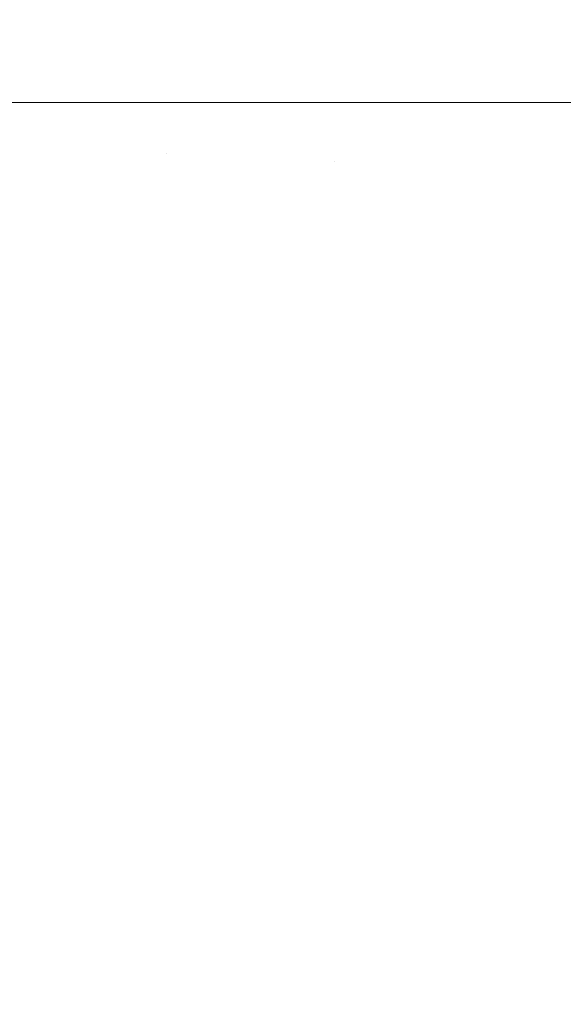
# Model space of a CAD drawing. Header units: centimetres. Extents: x -26 to 27.3, y -23.4 to -21.6.
# Tile 179 of 206: x 27.2351 to 27.2482, y -23.2817 to -23.2579. Entities that reach past the tile are written whole.
import ezdxf

# ---------------------------------------------------------------- set-up
doc = ezdxf.new("R2010")
doc.units = ezdxf.units.CM
doc.header["$LTSCALE"] = 2.54
doc.layers.add('Lucido design-1', color=7, linetype='Continuous')

# ---------------------------------------------------------------- blocks, each defined once
blk = doc.blocks.new('Gruppo-4-1')
at = {"color": 7, "linetype": 'Continuous', "lineweight": 9}
for points, invisible_edges in [([(27.235066, -21.659888, -10.178629), (27.235066, -23.259888, -10.178629), (27.231163, -23.259888, -10.179584), (27.231163, -21.659888, -10.179584)], 5), ([(27.23864, -21.659888, -9.386376), (27.235064, -21.659888, -9.385364), (27.235064, -23.259888, -9.385364), (27.23864, -23.259888, -9.386376)], 10), ([(27.238933, -21.659888, -10.177517), (27.238933, -23.259888, -10.177517), (27.235066, -23.259888, -10.178629), (27.235066, -21.659888, -10.178629)], 5), ([(27.23864, -23.259888, -9.386376), (27.238931, -23.259888, -9.386472), (27.238931, -21.659888, -9.386472), (27.23864, -21.659888, -9.386376)], 10), ([(27.242703, -21.659888, -9.387717), (27.238931, -21.659888, -9.386472), (27.238931, -23.259888, -9.386472), (27.242703, -23.259888, -9.387717)], 10), ([(27.242756, -21.659888, -10.176248), (27.242756, -23.259888, -10.176248), (27.238933, -23.259888, -10.177517), (27.238933, -21.659888, -10.177517)], 5), ([(27.242703, -23.259888, -9.387717), (27.242756, -23.259888, -9.387737), (27.242756, -21.659888, -9.387737), (27.242703, -21.659888, -9.387717)], 10), ([(27.246528, -23.259888, -9.389163), (27.246528, -21.659888, -9.389163), (27.242756, -21.659888, -9.387737), (27.242756, -23.259888, -9.387737)], 5), ([(27.24653, -21.659888, -10.174824), (27.24653, -23.259888, -10.174824), (27.242756, -23.259888, -10.176248), (27.242756, -21.659888, -10.176248)], 5), ([(27.246699, -21.659888, -9.389227), (27.246528, -21.659888, -9.389163), (27.246528, -23.259888, -9.389163), (27.246699, -23.259888, -9.389227)], 10), ([(27.250247, -21.659888, -10.173248), (27.250247, -23.259888, -10.173248), (27.24653, -23.259888, -10.174824), (27.24653, -21.659888, -10.174824)], 5), ([(27.246699, -23.259888, -9.389227), (27.250244, -23.259888, -9.390743), (27.250244, -21.659888, -9.390743), (27.246699, -21.659888, -9.389227)], 10), ([(27.234495, -23.260956, -9.38521), (27.238613, -23.261131, -9.386376), (27.23864, -23.259888, -9.386376), (27.235064, -23.259888, -9.385364)], 11), ([(27.238933, -23.259888, -10.177517), (27.238906, -23.261143, -10.177517), (27.235043, -23.260979, -10.178629), (27.235066, -23.259888, -10.178629)], 7), ([(27.238613, -23.261131, -9.386376), (27.242673, -23.261303, -9.387717), (27.242703, -23.259888, -9.387717), (27.238931, -23.259888, -9.386472)], 11), ([(27.238931, -23.259888, -9.386472), (27.23864, -23.259888, -9.386376), (27.238613, -23.261131, -9.386376)], 10), ([(27.242756, -23.259888, -10.176248), (27.242726, -23.261306, -10.176248), (27.238906, -23.261143, -10.177517), (27.238933, -23.259888, -10.177517)], 7), ([(27.242673, -23.261303, -9.387717), (27.246665, -23.261473, -9.389227), (27.246528, -23.259888, -9.389163), (27.242756, -23.259888, -9.387737)], 11), ([(27.242756, -23.259888, -9.387737), (27.242703, -23.259888, -9.387717), (27.242673, -23.261303, -9.387717)], 10), ([(27.24653, -23.259888, -10.174824), (27.246496, -23.261466, -10.174824), (27.242726, -23.261306, -10.176248), (27.242756, -23.259888, -10.176248)], 7), ([(27.250247, -23.259888, -10.173248), (27.25021, -23.261624, -10.173248), (27.246496, -23.261466, -10.174824), (27.24653, -23.259888, -10.174824)], 7), ([(27.246665, -23.261473, -9.389227), (27.246699, -23.259888, -9.389227), (27.246528, -23.259888, -9.389163)], 9), ([(27.250244, -23.259888, -9.390743), (27.246699, -23.259888, -9.389227), (27.246665, -23.261473, -9.389227), (27.250584, -23.261639, -9.390904)], 14), ([(27.234495, -23.260956, -9.38521), (27.234427, -23.262022, -9.38521), (27.238534, -23.262372, -9.386376), (27.238613, -23.261131, -9.386376)], 15), ([(27.238906, -23.261143, -10.177517), (27.238826, -23.262397, -10.177517), (27.234974, -23.262069, -10.178629), (27.235043, -23.260979, -10.178629)], 15), ([(27.238613, -23.261131, -9.386376), (27.238534, -23.262372, -9.386376), (27.242583, -23.262716, -9.387717), (27.242673, -23.261303, -9.387717)], 15), ([(27.242726, -23.261306, -10.176248), (27.242636, -23.262721, -10.176248), (27.238826, -23.262397, -10.177517), (27.238906, -23.261143, -10.177517)], 15), ([(27.242673, -23.261303, -9.387717), (27.242583, -23.262716, -9.387717), (27.246564, -23.263055, -9.389227), (27.246665, -23.261473, -9.389227)], 15), ([(27.246496, -23.261466, -10.174824), (27.246396, -23.263041, -10.174824), (27.242636, -23.262721, -10.176248), (27.242726, -23.261306, -10.176248)], 15), ([(27.25021, -23.261624, -10.173248), (27.250099, -23.263356, -10.173248), (27.246396, -23.263041, -10.174824), (27.246496, -23.261466, -10.174824)], 15), ([(27.246665, -23.261473, -9.389227), (27.246564, -23.263055, -9.389227), (27.250473, -23.263388, -9.390904), (27.250584, -23.261639, -9.390904)], 15), ([(27.234427, -23.262022, -9.38521), (27.234313, -23.263084, -9.38521), (27.238403, -23.263608, -9.386376), (27.238534, -23.262372, -9.386376)], 15), ([(27.238826, -23.262397, -10.177517), (27.238693, -23.263645, -10.177517), (27.234858, -23.263154, -10.178629), (27.234974, -23.262069, -10.178629)], 15), ([(27.238534, -23.262372, -9.386376), (27.238403, -23.263608, -9.386376), (27.242433, -23.264124, -9.387717), (27.242583, -23.262716, -9.387717)], 15), ([(27.242636, -23.262721, -10.176248), (27.242486, -23.264131, -10.176248), (27.238693, -23.263645, -10.177517), (27.238826, -23.262397, -10.177517)], 15), ([(27.242583, -23.262716, -9.387717), (27.242433, -23.264124, -9.387717), (27.246396, -23.264632, -9.389227), (27.246564, -23.263055, -9.389227)], 15), ([(27.246396, -23.263041, -10.174824), (27.246229, -23.26461, -10.174824), (27.242486, -23.264131, -10.176248), (27.242636, -23.262721, -10.176248)], 15), ([(27.234313, -23.263084, -9.38521), (27.234155, -23.264141, -9.38521), (27.238219, -23.264837, -9.386376), (27.238403, -23.263608, -9.386376)], 15), ([(27.250099, -23.263356, -10.173248), (27.249916, -23.265082, -10.173248), (27.246229, -23.26461, -10.174824), (27.246396, -23.263041, -10.174824)], 15), ([(27.246564, -23.263055, -9.389227), (27.246396, -23.264632, -9.389227), (27.250287, -23.26513, -9.390904), (27.250473, -23.263388, -9.390904)], 15), ([(27.238693, -23.263645, -10.177517), (27.238508, -23.264887, -10.177517), (27.234697, -23.264234, -10.178629), (27.234858, -23.263154, -10.178629)], 15), ([(27.238403, -23.263608, -9.386376), (27.238219, -23.264837, -9.386376), (27.242223, -23.265524, -9.387717), (27.242433, -23.264124, -9.387717)], 15), ([(27.242486, -23.264131, -10.176248), (27.242276, -23.265533, -10.176248), (27.238508, -23.264887, -10.177517), (27.238693, -23.263645, -10.177517)], 15), ([(27.234155, -23.264141, -9.38521), (27.233952, -23.26519, -9.38521), (27.237982, -23.266058, -9.386376), (27.238219, -23.264837, -9.386376)], 15), ([(27.238508, -23.264887, -10.177517), (27.238269, -23.26612, -10.177517), (27.234489, -23.265305, -10.178629), (27.234697, -23.264234, -10.178629)], 15), ([(27.242433, -23.264124, -9.387717), (27.242223, -23.265524, -9.387717), (27.246162, -23.266199, -9.389227), (27.246396, -23.264632, -9.389227)], 15), ([(27.246229, -23.26461, -10.174824), (27.245995, -23.266171, -10.174824), (27.242276, -23.265533, -10.176248), (27.242486, -23.264131, -10.176248)], 15), ([(27.249916, -23.265082, -10.173248), (27.249659, -23.266799, -10.173248), (27.245995, -23.266171, -10.174824), (27.246229, -23.26461, -10.174824)], 15), ([(27.246396, -23.264632, -9.389227), (27.246162, -23.266199, -9.389227), (27.250028, -23.266862, -9.390904), (27.250287, -23.26513, -9.390904)], 15), ([(27.238219, -23.264837, -9.386376), (27.237982, -23.266058, -9.386376), (27.241954, -23.266914, -9.387717), (27.242223, -23.265524, -9.387717)], 15), ([(27.242276, -23.265533, -10.176248), (27.242007, -23.266925, -10.176248), (27.238269, -23.26612, -10.177517), (27.238508, -23.264887, -10.177517)], 15), ([(27.233952, -23.26519, -9.38521), (27.233705, -23.266229, -9.38521), (27.237695, -23.267268, -9.386376), (27.237982, -23.266058, -9.386376)], 15), ([(27.238269, -23.26612, -10.177517), (27.237979, -23.267342, -10.177517), (27.234237, -23.266367, -10.178629), (27.234489, -23.265305, -10.178629)], 15), ([(27.242223, -23.265524, -9.387717), (27.241954, -23.266914, -9.387717), (27.245861, -23.267756, -9.389227), (27.246162, -23.266199, -9.389227)], 15), ([(27.245995, -23.266171, -10.174824), (27.245695, -23.26772, -10.174824), (27.242007, -23.266925, -10.176248), (27.242276, -23.265533, -10.176248)], 15), ([(27.237982, -23.266058, -9.386376), (27.237695, -23.267268, -9.386376), (27.241627, -23.268291, -9.387717), (27.241954, -23.266914, -9.387717)], 15), ([(27.242007, -23.266925, -10.176248), (27.241678, -23.268305, -10.176248), (27.237979, -23.267342, -10.177517), (27.238269, -23.26612, -10.177517)], 15), ([(27.249659, -23.266799, -10.173248), (27.249329, -23.268503, -10.173248), (27.245695, -23.26772, -10.174824), (27.245995, -23.266171, -10.174824)], 15), ([(27.246162, -23.266199, -9.389227), (27.245861, -23.267756, -9.389227), (27.249695, -23.268582, -9.390904), (27.250028, -23.266862, -9.390904)], 15), ([(27.233705, -23.266229, -9.38521), (27.233414, -23.267257, -9.38521), (27.237356, -23.268464, -9.386376), (27.237695, -23.267268, -9.386376)], 15), ([(27.237979, -23.267342, -10.177517), (27.237636, -23.26855, -10.177517), (27.233939, -23.267417, -10.178629), (27.234237, -23.266367, -10.178629)], 15), ([(27.241954, -23.266914, -9.387717), (27.241627, -23.268291, -9.387717), (27.245494, -23.269298, -9.389227), (27.245861, -23.267756, -9.389227)], 15), ([(27.245695, -23.26772, -10.174824), (27.24533, -23.269256, -10.174824), (27.241678, -23.268305, -10.176248), (27.242007, -23.266925, -10.176248)], 15), ([(27.233414, -23.267257, -9.38521), (27.23308, -23.268271, -9.38521), (27.236967, -23.269645, -9.386376), (27.237356, -23.268464, -9.386376)], 15), ([(27.237695, -23.267268, -9.386376), (27.237356, -23.268464, -9.386376), (27.241241, -23.269654, -9.387717), (27.241627, -23.268291, -9.387717)], 15), ([(27.241678, -23.268305, -10.176248), (27.241292, -23.269669, -10.176248), (27.237636, -23.26855, -10.177517), (27.237979, -23.267342, -10.177517)], 15), ([(27.237636, -23.26855, -10.177517), (27.237243, -23.269742, -10.177517), (27.233598, -23.268454, -10.178629), (27.233939, -23.267417, -10.178629)], 15), ([(27.249329, -23.268503, -10.173248), (27.248927, -23.270192, -10.173248), (27.24533, -23.269256, -10.174824), (27.245695, -23.26772, -10.174824)], 15), ([(27.245861, -23.267756, -9.389227), (27.245494, -23.269298, -9.389227), (27.24929, -23.270287, -9.390904), (27.249695, -23.268582, -9.390904)], 15), ([(27.23308, -23.268271, -9.38521), (27.232703, -23.269271, -9.38521), (27.236528, -23.270808, -9.386376), (27.236967, -23.269645, -9.386376)], 15), ([(27.241627, -23.268291, -9.387717), (27.241241, -23.269654, -9.387717), (27.245062, -23.270824, -9.389227), (27.245494, -23.269298, -9.389227)], 15), ([(27.24533, -23.269256, -10.174824), (27.2449, -23.270774, -10.174824), (27.241292, -23.269669, -10.176248), (27.241678, -23.268305, -10.176248)], 15), ([(27.237243, -23.269742, -10.177517), (27.2368, -23.270917, -10.177517), (27.233212, -23.269475, -10.178629), (27.233598, -23.268454, -10.178629)], 15), ([(27.237356, -23.268464, -9.386376), (27.236967, -23.269645, -9.386376), (27.240798, -23.270998, -9.387717), (27.241241, -23.269654, -9.387717)], 15), ([(27.241292, -23.269669, -10.176248), (27.240848, -23.271016, -10.176248), (27.237243, -23.269742, -10.177517), (27.237636, -23.26855, -10.177517)], 15), ([(27.232703, -23.269271, -9.38521), (27.232283, -23.270253, -9.38521), (27.23604, -23.271951, -9.386376), (27.236528, -23.270808, -9.386376)], 15), ([(27.248927, -23.270192, -10.173248), (27.248454, -23.271863, -10.173248), (27.2449, -23.270774, -10.174824), (27.24533, -23.269256, -10.174824)], 15), ([(27.245494, -23.269298, -9.389227), (27.245062, -23.270824, -9.389227), (27.248812, -23.271972, -9.390904), (27.24929, -23.270287, -9.390904)], 15), ([(27.2368, -23.270917, -10.177517), (27.236307, -23.272072, -10.177517), (27.232784, -23.270479, -10.178629), (27.233212, -23.269475, -10.178629)], 15), ([(27.236967, -23.269645, -9.386376), (27.236528, -23.270808, -9.386376), (27.240298, -23.272323, -9.387717), (27.240798, -23.270998, -9.387717)], 15), ([(27.240848, -23.271016, -10.176248), (27.240348, -23.272343, -10.176248), (27.2368, -23.270917, -10.177517), (27.237243, -23.269742, -10.177517)], 15), ([(27.241241, -23.269654, -9.387717), (27.240798, -23.270998, -9.387717), (27.244565, -23.272329, -9.389227), (27.245062, -23.270824, -9.389227)], 15), ([(27.2449, -23.270774, -10.174824), (27.244406, -23.272273, -10.174824), (27.240848, -23.271016, -10.176248), (27.241292, -23.269669, -10.176248)], 15), ([(27.232283, -23.270253, -9.38521), (27.231823, -23.271217, -9.38521), (27.235504, -23.273073, -9.386376), (27.23604, -23.271951, -9.386376)], 15), ([(27.236307, -23.272072, -10.177517), (27.235766, -23.273205, -10.177517), (27.232313, -23.271464, -10.178629), (27.232784, -23.270479, -10.178629)], 15), ([(27.236528, -23.270808, -9.386376), (27.23604, -23.271951, -9.386376), (27.239742, -23.273625, -9.387717), (27.240298, -23.272323, -9.387717)], 15), ([(27.240348, -23.272343, -10.176248), (27.239791, -23.273647, -10.176248), (27.236307, -23.272072, -10.177517), (27.2368, -23.270917, -10.177517)], 15), ([(27.248454, -23.271863, -10.173248), (27.247911, -23.273511, -10.173248), (27.244406, -23.272273, -10.174824), (27.2449, -23.270774, -10.174824)], 15), ([(27.245062, -23.270824, -9.389227), (27.244565, -23.272329, -9.389227), (27.248264, -23.273636, -9.390904), (27.248812, -23.271972, -9.390904)], 15), ([(27.240798, -23.270998, -9.387717), (27.240298, -23.272323, -9.387717), (27.244006, -23.273813, -9.389227), (27.244565, -23.272329, -9.389227)], 15), ([(27.244406, -23.272273, -10.174824), (27.243849, -23.27375, -10.174824), (27.240348, -23.272343, -10.176248), (27.240848, -23.271016, -10.176248)], 15), ([(27.231823, -23.271217, -9.38521), (27.231322, -23.27216, -9.38521), (27.234921, -23.274171, -9.386376), (27.235504, -23.273073, -9.386376)], 15), ([(27.235766, -23.273205, -10.177517), (27.235177, -23.274314, -10.177517), (27.231801, -23.272428, -10.178629), (27.232313, -23.271464, -10.178629)], 15), ([(27.251949, -23.272933, -10.171521), (27.251357, -23.274729, -10.171521), (27.247911, -23.273511, -10.173248), (27.248454, -23.271863, -10.173248)], 15), ([(27.23604, -23.271951, -9.386376), (27.235504, -23.273073, -9.386376), (27.239132, -23.274902, -9.387717), (27.239742, -23.273625, -9.387717)], 15), ([(27.239791, -23.273647, -10.176248), (27.23918, -23.274926, -10.176248), (27.235766, -23.273205, -10.177517), (27.236307, -23.272072, -10.177517)], 15), ([(27.240298, -23.272323, -9.387717), (27.239742, -23.273625, -9.387717), (27.243384, -23.275271, -9.389227), (27.244006, -23.273813, -9.389227)], 15), ([(27.243849, -23.27375, -10.174824), (27.243229, -23.275201, -10.174824), (27.239791, -23.273647, -10.176248), (27.240348, -23.272343, -10.176248)], 15), ([(27.247911, -23.273511, -10.173248), (27.247298, -23.275136, -10.173248), (27.243849, -23.27375, -10.174824), (27.244406, -23.272273, -10.174824)], 15), ([(27.244565, -23.272329, -9.389227), (27.244006, -23.273813, -9.389227), (27.247645, -23.275275, -9.390904), (27.248264, -23.273636, -9.390904)], 15), ([(27.235177, -23.274314, -10.177517), (27.234541, -23.275397, -10.177517), (27.231249, -23.27337, -10.178629), (27.231801, -23.272428, -10.178629)], 15), ([(27.235504, -23.273073, -9.386376), (27.234921, -23.274171, -9.386376), (27.238468, -23.276152, -9.387717), (27.239132, -23.274902, -9.387717)], 15), ([(27.23918, -23.274926, -10.176248), (27.238515, -23.276179, -10.176248), (27.235177, -23.274314, -10.177517), (27.235766, -23.273205, -10.177517)], 15), ([(27.251357, -23.274729, -10.171521), (27.250689, -23.276498, -10.171521), (27.247298, -23.275136, -10.173248), (27.247911, -23.273511, -10.173248)], 15), ([(27.239742, -23.273625, -9.387717), (27.239132, -23.274902, -9.387717), (27.2427, -23.276701, -9.389227), (27.243384, -23.275271, -9.389227)], 15), ([(27.243229, -23.275201, -10.174824), (27.242549, -23.276625, -10.174824), (27.23918, -23.274926, -10.176248), (27.239791, -23.273647, -10.176248)], 15), ([(27.247298, -23.275136, -10.173248), (27.246617, -23.276732, -10.173248), (27.243229, -23.275201, -10.174824), (27.243849, -23.27375, -10.174824)], 15), ([(27.244006, -23.273813, -9.389227), (27.243384, -23.275271, -9.389227), (27.246958, -23.276886, -9.390904), (27.247645, -23.275275, -9.390904)], 15), ([(27.248264, -23.273636, -9.390904), (27.247645, -23.275275, -9.390904), (27.251211, -23.276708, -9.392745), (27.251887, -23.274916, -9.392745)], 15), ([(27.234921, -23.274171, -9.386376), (27.234292, -23.275243, -9.386376), (27.237751, -23.277373, -9.387717), (27.238468, -23.276152, -9.387717)], 15), ([(27.238515, -23.276179, -10.176248), (27.237797, -23.277402, -10.176248), (27.234541, -23.275397, -10.177517), (27.235177, -23.274314, -10.177517)], 15), ([(27.239132, -23.274902, -9.387717), (27.238468, -23.276152, -9.387717), (27.241956, -23.278101, -9.389227), (27.2427, -23.276701, -9.389227)], 15), ([(27.242549, -23.276625, -10.174824), (27.241809, -23.278019, -10.174824), (27.238515, -23.276179, -10.176248), (27.23918, -23.274926, -10.176248)], 15), ([(27.234292, -23.275243, -9.386376), (27.233617, -23.276288, -9.386376), (27.236984, -23.278563, -9.387717), (27.237751, -23.277373, -9.387717)], 15), ([(27.246617, -23.276732, -10.173248), (27.245868, -23.278299, -10.173248), (27.242549, -23.276625, -10.174824), (27.243229, -23.275201, -10.174824)], 15), ([(27.250689, -23.276498, -10.171521), (27.249947, -23.278238, -10.171521), (27.246617, -23.276732, -10.173248), (27.247298, -23.275136, -10.173248)], 15), ([(27.237797, -23.277402, -10.176248), (27.237028, -23.278593, -10.176248), (27.23386, -23.276452, -10.177517), (27.234541, -23.275397, -10.177517)], 15), ([(27.243384, -23.275271, -9.389227), (27.2427, -23.276701, -9.389227), (27.246203, -23.278467, -9.390904), (27.246958, -23.276886, -9.390904)], 15), ([(27.247645, -23.275275, -9.390904), (27.246958, -23.276886, -9.390904), (27.250459, -23.278469, -9.392745), (27.251211, -23.276708, -9.392745)], 15), ([(27.238468, -23.276152, -9.387717), (27.237751, -23.277373, -9.387717), (27.241154, -23.279469, -9.389227), (27.241956, -23.278101, -9.389227)], 15), ([(27.241809, -23.278019, -10.174824), (27.24101, -23.27938, -10.174824), (27.237797, -23.277402, -10.176248), (27.238515, -23.276179, -10.176248)], 15), ([(27.233617, -23.276288, -9.386376), (27.2329, -23.277303, -9.386376), (27.236166, -23.279719, -9.387717), (27.236984, -23.278563, -9.387717)], 15), ([(27.237028, -23.278593, -10.176248), (27.236209, -23.279751, -10.176248), (27.233135, -23.277477, -10.177517), (27.23386, -23.276452, -10.177517)], 15), ([(27.245868, -23.278299, -10.173248), (27.245054, -23.279832, -10.173248), (27.241809, -23.278019, -10.174824), (27.242549, -23.276625, -10.174824)], 15), ([(27.2427, -23.276701, -9.389227), (27.241956, -23.278101, -9.389227), (27.245381, -23.280014, -9.390904), (27.246203, -23.278467, -9.390904)], 15), ([(27.249947, -23.278238, -10.171521), (27.249131, -23.279944, -10.171521), (27.245868, -23.278299, -10.173248), (27.246617, -23.276732, -10.173248)], 15), ([(27.246958, -23.276886, -9.390904), (27.246203, -23.278467, -9.390904), (27.249633, -23.280197, -9.392745), (27.250459, -23.278469, -9.392745)], 15), ([(27.2329, -23.277303, -9.386376), (27.232139, -23.278287, -9.386376), (27.2353, -23.280839, -9.387717), (27.236166, -23.279719, -9.387717)], 15), ([(27.237751, -23.277373, -9.387717), (27.236984, -23.278563, -9.387717), (27.240294, -23.280801, -9.389227), (27.241154, -23.279469, -9.389227)], 15), ([(27.24101, -23.27938, -10.174824), (27.240154, -23.280706, -10.174824), (27.237028, -23.278593, -10.176248), (27.237797, -23.277402, -10.176248)], 15), ([(27.236209, -23.279751, -10.176248), (27.235342, -23.280873, -10.176248), (27.232367, -23.278471, -10.177517), (27.233135, -23.277477, -10.177517)], 15), ([(27.245054, -23.279832, -10.173248), (27.244175, -23.281329, -10.173248), (27.24101, -23.27938, -10.174824), (27.241809, -23.278019, -10.174824)], 15), ([(27.241956, -23.278101, -9.389227), (27.241154, -23.279469, -9.389227), (27.244494, -23.281525, -9.390904), (27.245381, -23.280014, -9.390904)], 15), ([(27.232139, -23.278287, -9.386376), (27.231338, -23.279237, -9.386376), (27.234388, -23.281921, -9.387717), (27.2353, -23.280839, -9.387717)], 15), ([(27.249131, -23.279944, -10.171521), (27.248244, -23.281614, -10.171521), (27.245054, -23.279832, -10.173248), (27.245868, -23.278299, -10.173248)], 15), ([(27.235342, -23.280873, -10.176248), (27.234428, -23.281957, -10.176248), (27.231558, -23.279431, -10.177517), (27.232367, -23.278471, -10.177517)], 15), ([(27.236984, -23.278563, -9.387717), (27.236166, -23.279719, -9.387717), (27.239379, -23.282095, -9.389227), (27.240294, -23.280801, -9.389227)], 15), ([(27.240154, -23.280706, -10.174824), (27.239243, -23.281994, -10.174824), (27.236209, -23.279751, -10.176248), (27.237028, -23.278593, -10.176248)], 15), ([(27.246203, -23.278467, -9.390904), (27.245381, -23.280014, -9.390904), (27.248735, -23.281888, -9.392745), (27.249633, -23.280197, -9.392745)], 15), ([(27.244175, -23.281329, -10.173248), (27.243234, -23.282788, -10.173248), (27.240154, -23.280706, -10.174824), (27.24101, -23.27938, -10.174824)], 15), ([(27.241154, -23.279469, -9.389227), (27.240294, -23.280801, -9.389227), (27.243544, -23.282997, -9.390904), (27.244494, -23.281525, -9.390904)], 15), ([(27.236166, -23.279719, -9.387717), (27.2353, -23.280839, -9.387717), (27.238409, -23.283349, -9.389227), (27.239379, -23.282095, -9.389227)], 15), ([(27.239243, -23.281994, -10.174824), (27.238278, -23.283243, -10.174824), (27.235342, -23.280873, -10.176248), (27.236209, -23.279751, -10.176248)], 15), ([(27.248244, -23.281614, -10.171521), (27.247287, -23.283245, -10.171521), (27.244175, -23.281329, -10.173248), (27.245054, -23.279832, -10.173248)], 15), ([(27.245381, -23.280014, -9.390904), (27.244494, -23.281525, -9.390904), (27.247766, -23.28354, -9.392745), (27.248735, -23.281888, -9.392745)], 15), ([(27.243234, -23.282788, -10.173248), (27.242232, -23.284205, -10.173248), (27.239243, -23.281994, -10.174824), (27.240154, -23.280706, -10.174824)], 15), ([(27.2353, -23.280839, -9.387717), (27.234388, -23.281921, -9.387717), (27.237387, -23.284561, -9.389227), (27.238409, -23.283349, -9.389227)], 15), ([(27.238278, -23.283243, -10.174824), (27.23726, -23.28445, -10.174824), (27.234428, -23.281957, -10.176248), (27.235342, -23.280873, -10.176248)], 15), ([(27.240294, -23.280801, -9.389227), (27.239379, -23.282095, -9.389227), (27.242533, -23.284427, -9.390904), (27.243544, -23.282997, -9.390904)], 15), ([(27.247287, -23.283245, -10.171521), (27.246262, -23.284834, -10.171521), (27.243234, -23.282788, -10.173248), (27.244175, -23.281329, -10.173248)], 15), ([(27.244494, -23.281525, -9.390904), (27.243544, -23.282997, -9.390904), (27.246728, -23.285149, -9.392745), (27.247766, -23.28354, -9.392745)], 15), ([(27.251375, -23.283363, -10.169645), (27.25034, -23.285125, -10.169645), (27.247287, -23.283245, -10.171521), (27.248244, -23.281614, -10.171521)], 15)]:
    blk.add_3dface(points, dxfattribs=dict(at, invisible_edges=invisible_edges))

msp = doc.modelspace()

# ---------------------------------------------------------------- block references
at = {"layer": 'Lucido design-1', "color": 7}
msp.add_blockref('Gruppo-4-1', (0, 0), dxfattribs=at)

doc.saveas('drawing.dxf')
